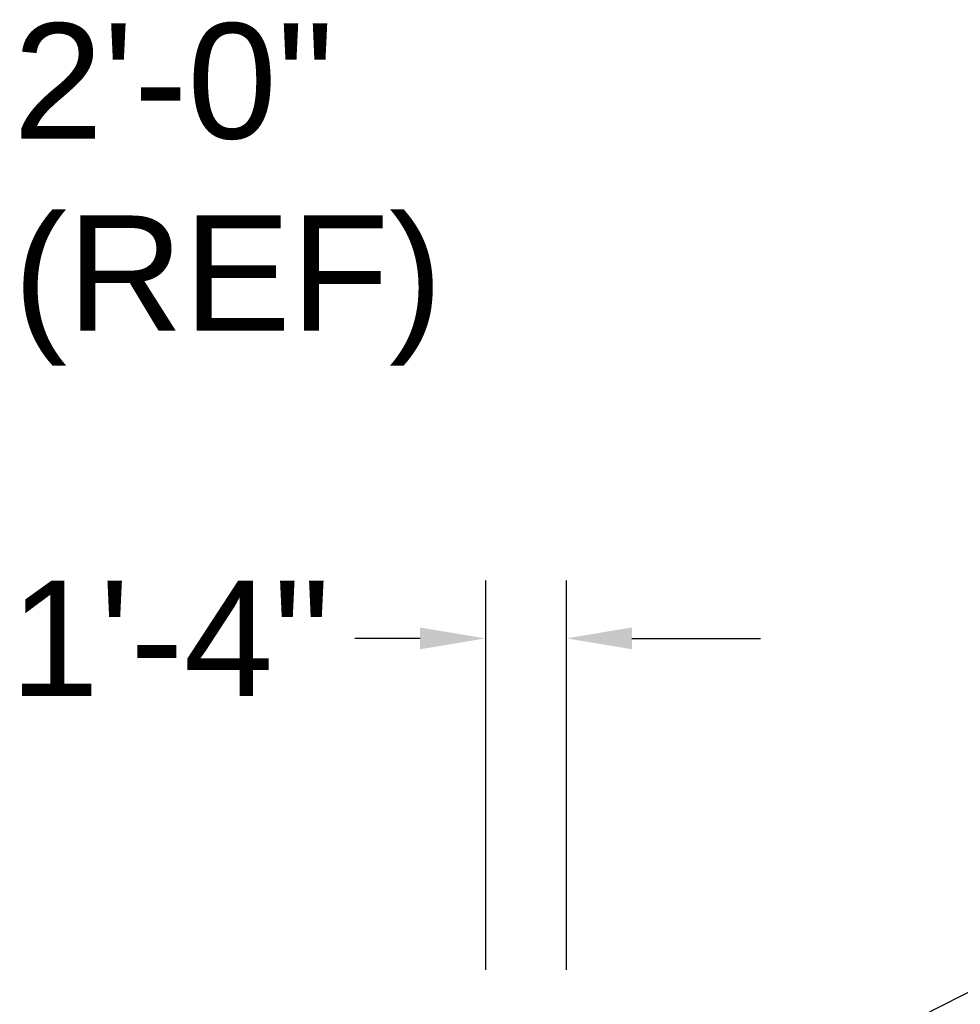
# Model space of a CAD drawing. Header units: inches. Extents: x 170 to 288, y 234 to 248.
# Tile 146 of 256: x 207.085 to 207.85, y 242.469 to 243.27. Entities that reach past the tile are written whole.
import ezdxf
from ezdxf import colors
from ezdxf.entities.mleader import LeaderData, LeaderLine
from ezdxf.math import Vec2, Vec3

# ---------------------------------------------------------------- set-up
doc = ezdxf.new("R2010")
doc.units = ezdxf.units.IN
doc.header["$LTSCALE"] = 0.25
doc.header["$MEASUREMENT"] = 0
doc.layers.add('ANNOTATIONS', color=1, linetype='Continuous')
doc.styles.add('ARIAL', font='arial.ttf', dxfattribs={"height": 0.09375})

msp = doc.modelspace()

# ---------------------------------------------------------------- linework, layer by layer
at = {"layer": 'ANNOTATIONS'}
for p, q in [((207.46389, 242.49738), (207.46389, 242.81408)), ((207.52956, 242.49738), (207.52956, 242.81408)), ((207.41045, 242.76694), (207.35731, 242.76694)), ((207.5827, 242.76694), (207.68731, 242.76694))]:
    msp.add_line(p, q, dxfattribs=at)
for points in [[(207.41045, 242.7758), (207.41045, 242.75809), (207.46359, 242.76694)], [(207.5827, 242.7758), (207.5827, 242.75809), (207.52956, 242.76694)]]:
    msp.add_solid(points, dxfattribs=at)

# ---------------------------------------------------------------- texts
at = {"layer": 'ANNOTATIONS', "char_height": 0.09375, "attachment_point": 4, "style": 'ARIAL'}
for s, insert in [('2\'-0"\\P(REF)', (207.0798, 243.12787)), ('1\'-4"', (207.0768, 242.76694))]:
    msp.add_mtext(s, dxfattribs=dict(at, insert=insert))

# ---------------------------------------------------------------- leaders
at = {"layer": 'ANNOTATIONS'}
ml = msp.add_multileader_mtext('Standard', dxfattribs=at)
ml.set_content('THREE PHASE\\PCONTROLLER', color=256, style='ARIAL')
ml.set_leader_properties()
ml.build(insert=Vec2(0, 0))
ml.multileader.update_dxf_attribs({"dogleg_length": 0.36, "arrow_head_size": 0.09375})
ctx = ml.context
ctx.base_point, ctx.char_height, ctx.arrow_head_size, ctx.landing_gap_size, ctx.plane_origin = Vec3(208.00342, 242.50429), 0.09375, 0.09375, 0.09, Vec3(206.92148, 242.20732)
notes = []
notes.append((ctx, [(0, (1, 1, 0), (207.90547, 242.50429), (1, 0), 0.09796, [(0, [(207.39606, 242.24603)], 0, [])])]))
ctx.mtext.insert, ctx.mtext.flow_direction = Vec3(208.09342, 242.55196), 5
for ctx, leaders in notes:
    for number, flags, end, landing, length, lines in leaders:
        leader = LeaderData()
        leader.index, (leader.has_last_leader_line, leader.has_dogleg_vector, leader.attachment_direction) = number, flags
        leader.last_leader_point, leader.dogleg_vector, leader.dogleg_length = Vec3(end), Vec3(landing), length
        for number, points, colour, breaks in lines:
            line = LeaderLine()
            line.index, line.vertices, line.color, line.breaks = number, Vec3.list(points), colors.encode_raw_color(colour), breaks
            leader.lines.append(line)
        ctx.leaders.append(leader)

doc.saveas('drawing.dxf')
